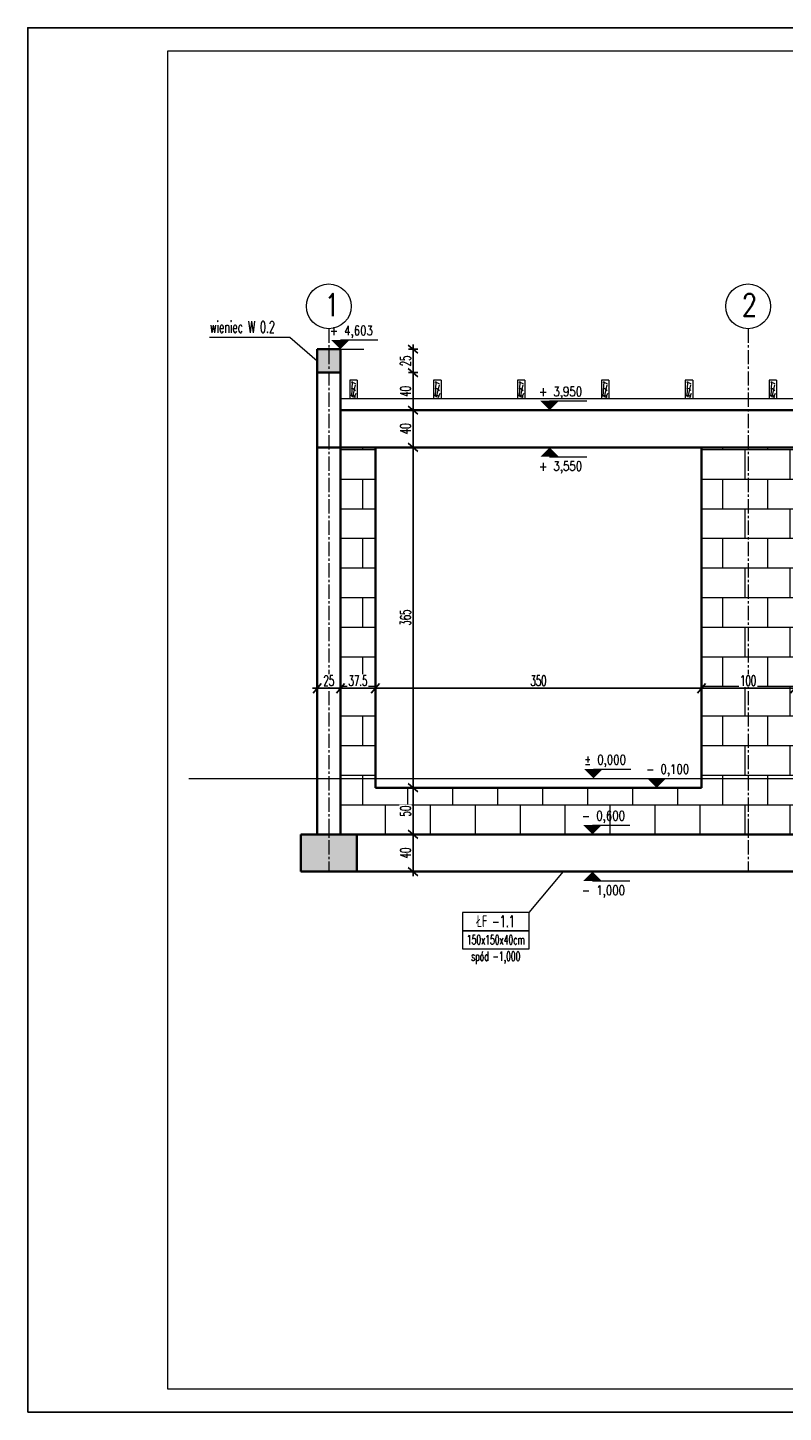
# Model space of a CAD drawing. Header units: centimetres. Extents: x 125945 to 146944, y 20629 to 31773.
# Tile 37 of 80: x 137886 to 138697, y 22758 to 24243. Entities that reach past the tile are written whole.
import ezdxf
from ezdxf.enums import TextEntityAlignment as Align

# ---------------------------------------------------------------- set-up
doc = ezdxf.new("R2010")
doc.units = ezdxf.units.CM
doc.linetypes.add('CENTER2', pattern=[28.575, 19.05, -3.175, 3.175, -3.175])
for name, color, linetype, lineweight in [('e-cad_cienkie', 88, 'Continuous', 15), ('e-cad_opisy', 7, 'Continuous', 15), ('e-cad_osie', 172, 'CENTER2', 9), ('e-cad_wymiary', 66, 'Continuous', 15), ('e-cad_wypelnienia', 254, 'Continuous', 9), ('K- OPISY', 40, 'Continuous', 15), ('K-DREWNO', 36, 'Continuous', 20), ('K-FUNDAMENTY', 44, 'Continuous', 35), ('K-ŚCIANY KONSTRUKCYJNE', 16, 'Continuous', 35), ('K-ŻELBET', 204, 'Continuous', 35)]:
    doc.layers.add(name, color=color, linetype=linetype, lineweight=lineweight)
doc.styles.add('e-cad_1', font='simplex.shx', dxfattribs={"width": 0.6})
doc.styles.add('e-cad_2', font='simplex.shx', dxfattribs={"width": 0.8})
doc.styles.add('simpl', font='simplex.shx', dxfattribs={"width": 0.6})
doc.dimstyles.new('e-cad_1_50_[cm]', dxfattribs={"dimscale": 5, "dimtxt": 2.25, "dimasz": 1.75, "dimexe": 1, "dimexo": 0, "dimgap": 0.5, "dimtad": 1, "dimdec": 1, "dimrnd": 0.5, "dimdsep": 46, "dimtxsty": 'simpl', "dimblk": 'OBLIQUE', "dimcen": 0, "dimdle": 1, "dimclrd": 256, "dimclre": 256, "dimclrt": 256, "dimadec": 0, "dimazin": 0, "dimtfac": 1, "dimtdec": 1, "dimtix": 1, "dimtmove": 2, "dimatfit": 3, "dimldrblk": 'OBLIQUE', "dimfxl": 1, "dimfxlon": 1, "dimtfill": 1, "dimarcsym": 0})

# ---------------------------------------------------------------- blocks, each defined once
blk = doc.blocks.new('_Oblique')
at = {"color": 0, "linetype": 'ByBlock', "lineweight": -2}
blk.add_line((0.5, 0.6), (-0.5, -0.6), dxfattribs=at)
blk = doc.blocks.new('*D3634')
at = {"layer": 'e-cad_wymiary', "lineweight": -2, "ltscale": 2}
for p, q in [((138196.8, 23530.9), (138196.8, 23539.5)), ((138221.8, 23530.9), (138221.8, 23539.5)), ((138191.8, 23534.5), (138226.8, 23534.5))]:
    blk.add_line(p, q, dxfattribs=at)
at = {"layer": 'e-cad_wymiary', "lineweight": -2, "xscale": 8.75, "yscale": 8.75, "zscale": 8.75, "rotation": 180}
blk.add_blockref('_Oblique', (138196.8, 23534.5), dxfattribs=at)
at = {"layer": 'e-cad_wymiary', "lineweight": -2, "xscale": 8.75, "yscale": 8.75, "zscale": 8.75}
blk.add_blockref('_Oblique', (138221.8, 23534.5), dxfattribs=at)
at = {"layer": 'e-cad_wymiary', "ltscale": 2, "insert": (138209.3, 23542.6), "char_height": 11.25, "attachment_point": 5, "style": 'simpl', "bg_fill": 3, "box_fill_scale": 1.1, "bg_fill_color": 256, "bg_fill_true_color": 13158600, "bg_fill_transparency": 0}
blk.add_mtext('25', dxfattribs=at)
at = {"layer": 'Defpoints', "color": 0}
for p in [(138196.8, 23530.9), (138221.8, 23534.5), (138221.8, 23530.9)]:
    blk.add_point(p, dxfattribs=at)
blk = doc.blocks.new('*D3635')
at = {"layer": 'Defpoints', "color": 0}
blk.add_point((138259.3, 23427.8), dxfattribs=at)
at = {"layer": 'e-cad_wymiary', "lineweight": -2, "ltscale": 2}
for p, q in [((138221.8, 23530.9), (138221.8, 23539.5)), ((138259.3, 23529.5), (138259.3, 23539.5)), ((138216.8, 23534.5), (138264.3, 23534.5))]:
    blk.add_line(p, q, dxfattribs=at)
at = {"layer": 'e-cad_wymiary', "lineweight": -2, "xscale": 8.75, "yscale": 8.75, "zscale": 8.75, "rotation": 180}
blk.add_blockref('_Oblique', (138221.8, 23534.5), dxfattribs=at)
at = {"layer": 'e-cad_wymiary', "lineweight": -2, "xscale": 8.75, "yscale": 8.75, "zscale": 8.75}
blk.add_blockref('_Oblique', (138259.3, 23534.5), dxfattribs=at)
at = {"layer": 'e-cad_wymiary', "ltscale": 2, "insert": (138240.6, 23542.6), "char_height": 11.25, "attachment_point": 5, "style": 'simpl', "bg_fill": 3, "box_fill_scale": 1.1, "bg_fill_color": 256, "bg_fill_true_color": 13158600, "bg_fill_transparency": 0}
blk.add_mtext('37.5', dxfattribs=at)
at = {"layer": 'Defpoints', "color": 0}
for p in [(138221.8, 23530.9), (138259.3, 23534.5)]:
    blk.add_point(p, dxfattribs=at)
blk = doc.blocks.new('*D3636')
at = {"layer": 'Defpoints', "color": 0}
for p in [(138609.3, 23534.5), (138259.3, 23427.8), (138609.3, 23427.8)]:
    blk.add_point(p, dxfattribs=at)
at = {"layer": 'e-cad_wymiary', "lineweight": -2, "ltscale": 2}
for p, q in [((138259.3, 23529.5), (138259.3, 23539.5)), ((138609.3, 23529.5), (138609.3, 23539.5)), ((138254.3, 23534.5), (138614.3, 23534.5))]:
    blk.add_line(p, q, dxfattribs=at)
at = {"layer": 'e-cad_wymiary', "lineweight": -2, "xscale": 8.75, "yscale": 8.75, "zscale": 8.75, "rotation": 180}
blk.add_blockref('_Oblique', (138259.3, 23534.5), dxfattribs=at)
at = {"layer": 'e-cad_wymiary', "lineweight": -2, "xscale": 8.75, "yscale": 8.75, "zscale": 8.75}
blk.add_blockref('_Oblique', (138609.3, 23534.5), dxfattribs=at)
at = {"layer": 'e-cad_wymiary', "ltscale": 2, "insert": (138434.3, 23542.6), "char_height": 11.25, "attachment_point": 5, "style": 'simpl', "bg_fill": 3, "box_fill_scale": 1.1, "bg_fill_color": 256, "bg_fill_true_color": 13158600, "bg_fill_transparency": 0}
blk.add_mtext('350', dxfattribs=at)
blk = doc.blocks.new('*D3637')
at = {"layer": 'Defpoints', "color": 0}
for p in [(138709.3, 23534.5), (138609.3, 23427.8), (138709.3, 23427.8)]:
    blk.add_point(p, dxfattribs=at)
at = {"layer": 'e-cad_wymiary', "lineweight": -2, "ltscale": 2}
for p, q in [((138609.3, 23529.5), (138609.3, 23539.5)), ((138709.3, 23529.5), (138709.3, 23539.5)), ((138604.3, 23534.5), (138714.3, 23534.5))]:
    blk.add_line(p, q, dxfattribs=at)
at = {"layer": 'e-cad_wymiary', "lineweight": -2, "xscale": 8.75, "yscale": 8.75, "zscale": 8.75, "rotation": 180}
blk.add_blockref('_Oblique', (138609.3, 23534.5), dxfattribs=at)
at = {"layer": 'e-cad_wymiary', "lineweight": -2, "xscale": 8.75, "yscale": 8.75, "zscale": 8.75}
blk.add_blockref('_Oblique', (138709.3, 23534.5), dxfattribs=at)
at = {"layer": 'e-cad_wymiary', "ltscale": 2, "insert": (138659.3, 23542.6), "char_height": 11.25, "attachment_point": 5, "style": 'simpl', "bg_fill": 3, "box_fill_scale": 1.1, "bg_fill_color": 256, "bg_fill_true_color": 13158600, "bg_fill_transparency": 0}
blk.add_mtext('100', dxfattribs=at)
blk = doc.blocks.new('*D3683')
at = {"layer": 'Defpoints', "color": 0}
for p in [(138221.8, 23898.1), (138221.8, 23873)]:
    blk.add_point(p, dxfattribs=at)
at = {"layer": 'e-cad_wymiary', "lineweight": -2, "ltscale": 2}
for p, q in [((138294.7, 23898.1), (138304.7, 23898.1)), ((138299.7, 23903.1), (138299.7, 23868)), ((138294.7, 23873), (138304.7, 23873))]:
    blk.add_line(p, q, dxfattribs=at)
at = {"layer": 'e-cad_wymiary', "lineweight": -2, "xscale": 8.75, "yscale": 8.75, "zscale": 8.75}
for p, rotation in [((138299.7, 23898.1), 90), ((138299.7, 23873), 270)]:
    blk.add_blockref('_Oblique', p, dxfattribs=dict(at, rotation=rotation))
at = {"layer": 'e-cad_wymiary', "ltscale": 2, "insert": (138291.6, 23885.6), "char_height": 11.25, "attachment_point": 5, "rotation": 90, "style": 'simpl', "bg_fill": 3, "box_fill_scale": 1.1, "bg_fill_color": 256, "bg_fill_true_color": 13158600, "bg_fill_transparency": 0}
blk.add_mtext('25', dxfattribs=at)
at = {"layer": 'Defpoints', "color": 0}
blk.add_point((138299.7, 23873), dxfattribs=at)
blk = doc.blocks.new('*D3684')
at = {"layer": 'Defpoints', "color": 0}
for p in [(138221.8, 23873), (138292.3, 23832.8), (138299.7, 23832.8)]:
    blk.add_point(p, dxfattribs=at)
at = {"layer": 'e-cad_wymiary', "lineweight": -2, "ltscale": 2}
for p, q in [((138294.7, 23873), (138304.7, 23873)), ((138299.7, 23878), (138299.7, 23827.8)), ((138294.7, 23832.8), (138304.7, 23832.8))]:
    blk.add_line(p, q, dxfattribs=at)
at = {"layer": 'e-cad_wymiary', "lineweight": -2, "xscale": 8.75, "yscale": 8.75, "zscale": 8.75}
for p, rotation in [((138299.7, 23873), 90), ((138299.7, 23832.8), 270)]:
    blk.add_blockref('_Oblique', p, dxfattribs=dict(at, rotation=rotation))
at = {"layer": 'e-cad_wymiary', "ltscale": 2, "insert": (138291.6, 23852.9), "char_height": 11.25, "attachment_point": 5, "rotation": 90, "style": 'simpl', "bg_fill": 3, "box_fill_scale": 1.1, "bg_fill_color": 256, "bg_fill_true_color": 13158600, "bg_fill_transparency": 0}
blk.add_mtext('40', dxfattribs=at)
blk = doc.blocks.new('*D3685')
at = {"layer": 'Defpoints', "color": 0}
for p in [(138292.3, 23832.8), (138292.3, 23792.8), (138299.7, 23792.8)]:
    blk.add_point(p, dxfattribs=at)
at = {"layer": 'e-cad_wymiary', "lineweight": -2, "ltscale": 2}
for p, q in [((138299.7, 23837.8), (138299.7, 23787.8)), ((138294.7, 23832.8), (138304.7, 23832.8)), ((138294.7, 23792.8), (138304.7, 23792.8))]:
    blk.add_line(p, q, dxfattribs=at)
at = {"layer": 'e-cad_wymiary', "lineweight": -2, "xscale": 8.75, "yscale": 8.75, "zscale": 8.75}
for p, rotation in [((138299.7, 23832.8), 90), ((138299.7, 23792.8), 270)]:
    blk.add_blockref('_Oblique', p, dxfattribs=dict(at, rotation=rotation))
at = {"layer": 'e-cad_wymiary', "ltscale": 2, "insert": (138291.6, 23812.8), "char_height": 11.25, "attachment_point": 5, "rotation": 90, "style": 'simpl', "bg_fill": 3, "box_fill_scale": 1.1, "bg_fill_color": 256, "bg_fill_true_color": 13158600, "bg_fill_transparency": 0}
blk.add_mtext('40', dxfattribs=at)
blk = doc.blocks.new('*D3686')
at = {"layer": 'Defpoints', "color": 0}
for p in [(138292.3, 23792.8), (138292.3, 23427.8), (138299.7, 23427.8)]:
    blk.add_point(p, dxfattribs=at)
at = {"layer": 'e-cad_wymiary', "lineweight": -2, "ltscale": 2}
for p, q in [((138294.7, 23792.8), (138304.7, 23792.8)), ((138299.7, 23797.8), (138299.7, 23422.8)), ((138294.7, 23427.8), (138304.7, 23427.8))]:
    blk.add_line(p, q, dxfattribs=at)
at = {"layer": 'e-cad_wymiary', "lineweight": -2, "xscale": 8.75, "yscale": 8.75, "zscale": 8.75}
for p, rotation in [((138299.7, 23792.8), 90), ((138299.7, 23427.8), 270)]:
    blk.add_blockref('_Oblique', p, dxfattribs=dict(at, rotation=rotation))
at = {"layer": 'e-cad_wymiary', "ltscale": 2, "insert": (138291.6, 23610.3), "char_height": 11.25, "attachment_point": 5, "rotation": 90, "style": 'simpl', "bg_fill": 3, "box_fill_scale": 1.1, "bg_fill_color": 256, "bg_fill_true_color": 13158600, "bg_fill_transparency": 0}
blk.add_mtext('365', dxfattribs=at)
blk = doc.blocks.new('*D3687')
at = {"layer": 'Defpoints', "color": 0}
for p in [(138292.3, 23427.8), (138292.3, 23377.8), (138299.7, 23377.8)]:
    blk.add_point(p, dxfattribs=at)
at = {"layer": 'e-cad_wymiary', "lineweight": -2, "ltscale": 2}
for p, q in [((138294.7, 23427.8), (138304.7, 23427.8)), ((138299.7, 23432.8), (138299.7, 23372.8)), ((138294.7, 23377.8), (138304.7, 23377.8))]:
    blk.add_line(p, q, dxfattribs=at)
at = {"layer": 'e-cad_wymiary', "lineweight": -2, "xscale": 8.75, "yscale": 8.75, "zscale": 8.75}
for p, rotation in [((138299.7, 23427.8), 90), ((138299.7, 23377.8), 270)]:
    blk.add_blockref('_Oblique', p, dxfattribs=dict(at, rotation=rotation))
at = {"layer": 'e-cad_wymiary', "ltscale": 2, "insert": (138291.6, 23402.8), "char_height": 11.25, "attachment_point": 5, "rotation": 90, "style": 'simpl', "bg_fill": 3, "box_fill_scale": 1.1, "bg_fill_color": 256, "bg_fill_true_color": 13158600, "bg_fill_transparency": 0}
blk.add_mtext('50', dxfattribs=at)
blk = doc.blocks.new('*D3688')
at = {"layer": 'Defpoints', "color": 0}
for p in [(138292.3, 23377.8), (138292.3, 23337.8), (138299.7, 23337.8)]:
    blk.add_point(p, dxfattribs=at)
at = {"layer": 'e-cad_wymiary', "lineweight": -2, "ltscale": 2}
for p, q in [((138294.7, 23377.8), (138304.7, 23377.8)), ((138299.7, 23382.8), (138299.7, 23332.8)), ((138294.7, 23337.8), (138304.7, 23337.8))]:
    blk.add_line(p, q, dxfattribs=at)
at = {"layer": 'e-cad_wymiary', "lineweight": -2, "xscale": 8.75, "yscale": 8.75, "zscale": 8.75}
for p, rotation in [((138299.7, 23377.8), 90), ((138299.7, 23337.8), 270)]:
    blk.add_blockref('_Oblique', p, dxfattribs=dict(at, rotation=rotation))
at = {"layer": 'e-cad_wymiary', "ltscale": 2, "insert": (138291.6, 23357.8), "char_height": 11.25, "attachment_point": 5, "rotation": 90, "style": 'simpl', "bg_fill": 3, "box_fill_scale": 1.1, "bg_fill_color": 256, "bg_fill_true_color": 13158600, "bg_fill_transparency": 0}
blk.add_mtext('40', dxfattribs=at)
blk = doc.blocks.new('e-cad_kota_2')
blk.add_line((0, 2), (8, 2))
blk.add_lwpolyline([(0, 0, 0, 4, 0), (0, 2, 4, 4, 0)], format="xyseb")
at = {"style": 'e-cad_1', "width": 0.8}
blk.add_attdef('ZNAK', text='', height=2, dxfattribs=at).set_placement((-0.5, 3), align=Align.RIGHT)
blk.add_attdef('RZEDNA', (0.8, 3), '', height=2, dxfattribs=at)
blk = doc.blocks.new('e-cad_kota_2_1')
blk.add_line((0, -2), (8, -2))
blk.add_lwpolyline([(0, 0, 0, 4, 0), (0, -2, 4, 4, 0)], format="xyseb")
at = {"style": 'e-cad_1', "width": 0.8}
blk.add_attdef('ZNAK', text='', height=2, dxfattribs=at).set_placement((-0.5, -5), align=Align.RIGHT)
blk.add_attdef('RZEDNA', (0.8, -5), '', height=2, dxfattribs=at)

msp = doc.modelspace()

# ---------------------------------------------------------------- hatches: boundary and pattern name
at = {"layer": 'e-cad_wypelnienia', "ltscale": 0.8}
h = msp.add_hatch(dxfattribs=at)
h.set_pattern_fill('ANSI33', color=256)
h.set_pattern_definition([(45, (138179.321, 23337.8206), (-4.490128, 4.490128), []), (45, (138183.8113, 23337.8206), (-4.490128, 4.490128), [3.175, -1.5875])])
h.paths.add_polyline_path([(141479.32, 23792.82), (141491.82, 23792.82), (141491.82, 23832.82), (141491.82, 23898.14), (141479.32, 23898.14)])
h.paths.add_polyline_path([(141466.82, 23792.82), (141479.32, 23792.82), (141479.32, 23898.14), (141466.82, 23898.14)])
h.paths.add_polyline_path([(141479.32, 23337.82), (141509.32, 23337.82), (141509.32, 23377.82), (141479.32, 23377.82)])
h.paths.add_polyline_path([(141449.32, 23337.82), (141479.32, 23337.82), (141479.32, 23377.82), (141449.32, 23377.82)])
h.paths.add_polyline_path([(140909.32, 23337.82), (140939.32, 23337.82), (140939.32, 23377.82), (140909.32, 23377.82)])
h.paths.add_polyline_path([(140879.32, 23337.82), (140909.32, 23337.82), (140909.32, 23377.82), (140879.32, 23377.82)])
h.paths.add_polyline_path([(140459.32, 23337.82), (140489.32, 23337.82), (140489.32, 23377.82), (140459.32, 23377.82)])
h.paths.add_polyline_path([(140429.32, 23337.82), (140459.32, 23337.82), (140459.32, 23377.82), (140429.32, 23377.82)])
h.paths.add_polyline_path([(140009.32, 23337.82), (140039.32, 23337.82), (140039.32, 23377.82), (140009.32, 23377.82)])
h.paths.add_polyline_path([(139979.32, 23337.82), (140009.32, 23337.82), (140009.32, 23377.82), (139979.32, 23377.82)])
h.paths.add_polyline_path([(139559.32, 23337.82), (139589.32, 23337.82), (139589.32, 23377.82), (139559.32, 23377.82)])
h.paths.add_polyline_path([(139529.32, 23337.82), (139559.32, 23337.82), (139559.32, 23377.82), (139529.32, 23377.82)])
h.paths.add_polyline_path([(139109.32, 23337.82), (139139.32, 23337.82), (139139.32, 23377.82), (139109.32, 23377.82)])
h.paths.add_polyline_path([(139079.32, 23337.82), (139109.32, 23337.82), (139109.32, 23377.82), (139079.32, 23377.82)])
h.paths.add_polyline_path([(138179.32, 23337.82), (138209.32, 23337.82), (138209.32, 23377.82), (138179.32, 23377.82)])
h.paths.add_polyline_path([(138209.32, 23337.82), (138239.32, 23337.82), (138239.32, 23377.82), (138209.32, 23377.82)])
h.paths.add_polyline_path([(138196.82, 23873.05), (138209.32, 23873.05), (138209.32, 23898.14), (138196.82, 23898.14)])
h.paths.add_polyline_path([(138209.32, 23873.05), (138221.82, 23873.05), (138221.82, 23898.14), (138209.32, 23898.14)])
h = msp.add_hatch(dxfattribs=at)
h.set_pattern_fill('APPIANRN', color=256, scale=0.2)
h.set_pattern_definition([(0, (138221.82, 23377.82), (0, 31.75), []), (90, (138221.82, 23377.82), (-24.13, 31.75), [31.75, -31.75])])
h.paths.add_polyline_path([(140446.82, 23437.82), (140446.82, 23807.82), (140021.82, 23807.82), (140021.82, 23437.82), (140446.82, 23437.82)], is_closed=False)
h.paths.add_polyline_path([(140471.82, 23807.82), (140471.82, 23437.82), (140896.82, 23437.82), (140896.82, 23807.82), (140471.82, 23807.82)], is_closed=False)
h.paths.add_polyline_path([(139996.82, 23437.82), (139996.82, 23807.82), (139571.82, 23807.82), (139571.82, 23437.82), (139996.82, 23437.82)], is_closed=False)
h.paths.add_polyline_path([(139096.82, 23377.82), (139096.82, 23437.82), (139059.32, 23437.82), (139059.32, 23427.82), (138709.32, 23427.82), (138709.32, 23437.82), (138659.32, 23437.82), (138659.32, 23377.82), (139096.82, 23377.82)], is_closed=False)
h.paths.add_polyline_path([(138221.82, 23437.82), (138221.82, 23377.82), (138659.32, 23377.82), (138659.32, 23437.82), (138609.32, 23437.82), (138609.32, 23427.82), (138259.32, 23427.82), (138259.32, 23437.82), (138221.82, 23437.82)], is_closed=False)
h.paths.add_polyline_path([(140021.82, 23377.82), (140446.82, 23377.82), (140446.82, 23437.82), (140021.82, 23437.82), (140021.82, 23377.82)], is_closed=False)
h.paths.add_polyline_path([(140471.82, 23437.82), (140471.82, 23377.82), (140896.82, 23377.82), (140896.82, 23437.82), (140471.82, 23437.82)], is_closed=False)
h.paths.add_polyline_path([(139571.82, 23377.82), (139996.82, 23377.82), (139996.82, 23437.82), (139571.82, 23437.82), (139571.82, 23377.82)], is_closed=False)
h.paths.add_polyline_path([(139509.32, 23437.82), (139509.32, 23427.82), (139159.32, 23427.82), (139159.32, 23437.82), (139121.82, 23437.82), (139121.82, 23377.82), (139546.82, 23377.82), (139546.82, 23437.82), (139509.32, 23437.82)], is_closed=False)
h.paths.add_polyline_path([(140921.82, 23377.82), (141466.82, 23377.82), (141466.82, 23422.82), (140921.82, 23422.82), (140921.82, 23377.82)], is_closed=False)
h.paths.add_polyline_path([(138709.32, 23437.82), (138709.32, 23792.82), (138659.32, 23792.82), (138659.32, 23437.82), (138709.32, 23437.82)], is_closed=False)
h.paths.add_polyline_path([(138609.32, 23792.82), (138609.32, 23437.82), (138659.32, 23437.82), (138659.32, 23792.82), (138609.32, 23792.82)], is_closed=False)
h.paths.add_polyline_path([(139534.32, 23807.82), (139534.32, 23792.82), (139509.32, 23792.82), (139509.32, 23437.82), (139546.82, 23437.82), (139546.82, 23807.82), (139534.32, 23807.82)], is_closed=False)
h.paths.add_polyline_path([(139059.32, 23437.82), (139096.82, 23437.82), (139096.82, 23792.82), (139059.32, 23792.82), (139059.32, 23437.82)], is_closed=False)
h.paths.add_polyline_path([(139121.82, 23437.82), (139159.32, 23437.82), (139159.32, 23792.82), (139121.82, 23792.82), (139121.82, 23437.82)], is_closed=False)
h.paths.add_polyline_path([(138259.32, 23437.82), (138259.32, 23792.82), (138221.82, 23792.82), (138221.82, 23437.82), (138259.32, 23437.82)], is_closed=False)

# ---------------------------------------------------------------- linework, layer by layer
at = {"layer": 'Defpoints'}
msp.add_lwpolyline([(137886.19, 22757.95), (142286.19, 22757.95), (142286.19, 24242.95), (137886.19, 24242.95)], close=True, dxfattribs=at)
at = {"layer": 'e-cad_cienkie', "ltscale": 2}
for p, q in [((138438.82, 23832.82), (138471.32, 23832.82)), ((138438.82, 23792.82), (138471.32, 23792.82)), ((138484.86, 23377.82), (138517.36, 23377.82)), ((138484.86, 23337.82), (138517.36, 23337.82))]:
    msp.add_line(p, q, dxfattribs=at)
at = {"layer": 'e-cad_cienkie'}
msp.add_lwpolyline([(138036.19, 22782.95), (142261.19, 22782.95), (142261.19, 24217.95), (138036.19, 24217.95)], close=True, dxfattribs=at)
at = {"layer": 'e-cad_opisy'}
for centre in [(138209.32, 23944.11), (138659.32, 23944.11)]:
    msp.add_circle(centre, 24, dxfattribs=at)
at = {"layer": 'e-cad_osie', "ltscale": 0.8}
for p, q in [((138209.32, 23920.11), (138209.32, 23337.82)), ((138659.32, 23920.11), (138659.32, 23337.82))]:
    msp.add_line(p, q, dxfattribs=at)
at = {"layer": 'e-cad_wypelnienia', "ltscale": 0.8}
for p, q in [((138233.25, 23863.15), (138237.93, 23861.45)), ((138233.28, 23856.69), (138235.51, 23855.82)), ((138234.34, 23863.32), (138233.53, 23847.27)), ((138235.03, 23846.74), (138237.96, 23859.83)), ((138235.51, 23855.82), (138237.99, 23853.71)), ((138236.62, 23846.21), (138238.68, 23850.81)), ((138323.25, 23863.15), (138327.93, 23861.45)), ((138323.28, 23856.69), (138325.51, 23855.82)), ((138324.34, 23863.32), (138323.53, 23847.27)), ((138325.03, 23846.74), (138327.96, 23859.83)), ((138325.51, 23855.82), (138327.99, 23853.71)), ((138326.62, 23846.21), (138328.68, 23850.81)), ((138413.25, 23863.15), (138417.93, 23861.45)), ((138413.28, 23856.69), (138415.51, 23855.82)), ((138414.34, 23863.32), (138413.53, 23847.27)), ((138415.03, 23846.74), (138417.96, 23859.83)), ((138415.51, 23855.82), (138417.99, 23853.71)), ((138416.62, 23846.21), (138418.68, 23850.81)), ((138503.25, 23863.15), (138507.93, 23861.45)), ((138503.28, 23856.69), (138505.51, 23855.82)), ((138504.34, 23863.32), (138503.53, 23847.27)), ((138505.03, 23846.74), (138507.96, 23859.83)), ((138505.51, 23855.82), (138507.99, 23853.71)), ((138506.62, 23846.21), (138508.68, 23850.81)), ((138593.25, 23863.15), (138597.93, 23861.45)), ((138593.28, 23856.69), (138595.51, 23855.82)), ((138594.34, 23863.32), (138593.53, 23847.27)), ((138595.03, 23846.74), (138597.96, 23859.83)), ((138595.51, 23855.82), (138597.99, 23853.71)), ((138596.62, 23846.21), (138598.68, 23850.81)), ((138683.25, 23863.15), (138687.93, 23861.45)), ((138683.28, 23856.69), (138685.51, 23855.82)), ((138684.34, 23863.32), (138683.53, 23847.27)), ((138685.03, 23846.74), (138687.96, 23859.83)), ((138685.51, 23855.82), (138687.99, 23853.71)), ((138686.62, 23846.21), (138688.68, 23850.81)), ((138232.92, 23848.86), (138235.93, 23848.31)), ((138235.93, 23848.31), (138237.9, 23846.83)), ((138322.92, 23848.86), (138325.93, 23848.31)), ((138325.93, 23848.31), (138327.9, 23846.83)), ((138412.92, 23848.86), (138415.93, 23848.31)), ((138415.93, 23848.31), (138417.9, 23846.83)), ((138502.92, 23848.86), (138505.93, 23848.31)), ((138505.93, 23848.31), (138507.9, 23846.83)), ((138592.92, 23848.86), (138595.93, 23848.31)), ((138595.93, 23848.31), (138597.9, 23846.83)), ((138682.92, 23848.86), (138685.93, 23848.31)), ((138685.93, 23848.31), (138687.9, 23846.83)), ((138059.25, 23437.82), (141568.13, 23437.82))]:
    msp.add_line(p, q, dxfattribs=at)
at = {"layer": 'K- OPISY', "color": 2}
msp.add_lwpolyline([(138081.19, 23911.03), (138167.64, 23911.03), (138196.82, 23885.59)], dxfattribs=at)
at = {"layer": 'K- OPISY', "color": 32}
msp.add_lwpolyline([(138424.2, 23293.95), (138461.29, 23337.82)], dxfattribs=at)
for points in [[(138424.2, 23293.95), (138352.74, 23293.95), (138352.74, 23274.5), (138424.2, 23274.5)], [(138424.2, 23274.5), (138352.74, 23274.5), (138352.74, 23255.06), (138424.2, 23255.06)]]:
    msp.add_lwpolyline(points, close=True, dxfattribs=at)
at = {"layer": 'K-DREWNO', "ltscale": 0.8}
for p, q in [((138231.82, 23864.9), (138231.82, 23844.82)), ((138239.82, 23864.9), (138231.82, 23864.9)), ((138239.82, 23864.9), (138239.82, 23844.82)), ((138321.82, 23864.9), (138321.82, 23844.82)), ((138329.82, 23864.9), (138321.82, 23864.9)), ((138329.82, 23864.9), (138329.82, 23844.82)), ((138411.82, 23864.9), (138411.82, 23844.82)), ((138419.82, 23864.9), (138411.82, 23864.9)), ((138419.82, 23864.9), (138419.82, 23844.82)), ((138501.82, 23864.9), (138501.82, 23844.82)), ((138509.82, 23864.9), (138501.82, 23864.9)), ((138509.82, 23864.9), (138509.82, 23844.82)), ((138591.82, 23864.9), (138591.82, 23844.82)), ((138599.82, 23864.9), (138591.82, 23864.9)), ((138599.82, 23864.9), (138599.82, 23844.82)), ((138681.82, 23864.9), (138681.82, 23844.82)), ((138689.82, 23864.9), (138681.82, 23864.9)), ((138689.82, 23864.9), (138689.82, 23844.82)), ((138239.82, 23844.82), (138231.82, 23844.82)), ((138329.82, 23844.82), (138321.82, 23844.82)), ((138419.82, 23844.82), (138411.82, 23844.82)), ((138509.82, 23844.82), (138501.82, 23844.82)), ((138599.82, 23844.82), (138591.82, 23844.82)), ((138689.82, 23844.82), (138681.82, 23844.82))]:
    msp.add_line(p, q, dxfattribs=at)
msp.add_lwpolyline([(138221.82, 23844.82), (138221.82, 23832.82), (141466.82, 23832.82), (141466.82, 23844.82)], close=True, dxfattribs=at)
at = {"layer": 'K-FUNDAMENTY', "ltscale": 0.8}
for p, q in [((138179.32, 23377.82), (138239.32, 23377.82)), ((138179.32, 23377.82), (138179.32, 23337.82)), ((138239.32, 23377.82), (141509.32, 23377.82)), ((138239.32, 23377.82), (138239.32, 23337.82)), ((138179.32, 23337.82), (141509.32, 23337.82))]:
    msp.add_line(p, q, dxfattribs=at)
at = {"layer": 'K-ŚCIANY KONSTRUKCYJNE', "ltscale": 0.8}
for p, q in [((138221.82, 23832.82), (138221.82, 23377.82)), ((138196.82, 23377.82), (138196.82, 23792.82)), ((138259.32, 23792.82), (138259.32, 23427.82)), ((138609.32, 23792.82), (138609.32, 23427.82)), ((138609.32, 23427.82), (138259.32, 23427.82))]:
    msp.add_line(p, q, dxfattribs=at)
at = {"layer": 'K-ŻELBET', "ltscale": 0.8}
for p, q in [((138196.82, 23898.14), (138221.82, 23898.14)), ((138196.82, 23873.05), (138196.82, 23898.14)), ((138221.82, 23873.05), (138221.82, 23898.14)), ((138196.82, 23873.05), (138196.82, 23792.82)), ((138196.82, 23873.05), (138221.82, 23873.05)), ((138221.82, 23873.05), (138221.82, 23832.82)), ((139539.32, 23832.82), (138221.82, 23832.82)), ((138196.82, 23792.82), (139096.82, 23792.82))]:
    msp.add_line(p, q, dxfattribs=at)

# ---------------------------------------------------------------- block references
at = {"layer": 'e-cad_opisy', "ltscale": 2, "xscale": 5, "yscale": 5, "zscale": 5}
for name, p, values in [('e-cad_kota_2', (138446.32, 23832.82), {'RZEDNA': '3,950', 'ZNAK': '+'}), ('e-cad_kota_2_1', (138446.32, 23792.82), {'RZEDNA': '3,550', 'ZNAK': '+'}), ('e-cad_kota_2', (138492.36, 23377.82), {'RZEDNA': '0,600', 'ZNAK': '-'}), ('e-cad_kota_2_1', (138492.36, 23337.82), {'RZEDNA': '1,000', 'ZNAK': '-'})]:
    msp.add_blockref(name, p, dxfattribs=at).add_auto_attribs(values)

# ---------------------------------------------------------------- texts
at = {"layer": 'e-cad_opisy', "ltscale": 2, "style": 'e-cad_2', "width": 0.8}
for s, p in [('1', (138204.7, 23933.61)), ('2', (138652.53, 23933.61))]:
    msp.add_text(s, height=24, dxfattribs=at).set_placement(p)
at = {"layer": 'K- OPISY', "color": 2, "style": 'e-cad_1', "width": 0.6}
msp.add_text('wieniec W 0.2', height=12.5, dxfattribs=at).set_placement((138081.72, 23915.73))
at = {"layer": 'K- OPISY', "color": 32, "width": 71.4626, "attachment_point": 5, "style": 'e-cad_1'}
for s, insert, char_height in [('ŁF -1.1', (138388.47, 23284.62), 12.5), ('150x150x40cm', (138388.47, 23264.8), 10), ('spód -1,000', (138388.47, 23245.39), 10)]:
    msp.add_mtext(s, dxfattribs=dict(at, insert=insert, char_height=char_height))

# ---------------------------------------------------------------- next in the draw order: dimensions: what is measured, and where the dimension line sits
at = {"layer": 'e-cad_wymiary', "ltscale": 2}
dim = msp.add_linear_dim(base=(138299.74, 23873.05), p1=(138221.82, 23898.14), p2=(138221.82, 23873.05), angle=90, dimstyle='e-cad_1_50_[cm]', dxfattribs=at)
dim.commit()
dim.dimension.update_dxf_attribs({"geometry": '*D3683', "text_midpoint": (138291.61, 23885.59)})
dim = msp.add_linear_dim(base=(138221.82, 23534.45), p1=(138196.82, 23530.9), p2=(138221.82, 23530.9), dimstyle='e-cad_1_50_[cm]', dxfattribs=at)
dim.commit()
dim.dimension.update_dxf_attribs({"geometry": '*D3634', "text_midpoint": (138209.32, 23542.58)})

# ---------------------------------------------------------------- next in the draw order: linework, layer by layer
at = {"layer": 'e-cad_cienkie', "ltscale": 2}
msp.add_line((138214.32, 23898.14), (138246.82, 23898.14), dxfattribs=at)

# ---------------------------------------------------------------- next in the draw order: block references
at = {"layer": 'e-cad_opisy', "ltscale": 2, "xscale": 5, "yscale": 5, "zscale": 5}
msp.add_blockref('e-cad_kota_2', (138221.82, 23898.14), dxfattribs=at).add_auto_attribs({'RZEDNA': '4,603', 'ZNAK': '+'})

# ---------------------------------------------------------------- next in the draw order: dimensions: what is measured, and where the dimension line sits
at = {"layer": 'e-cad_wymiary', "ltscale": 2}
dim = msp.add_linear_dim(base=(138299.74, 23832.82), p1=(138221.82, 23873.05), p2=(138292.33, 23832.82), angle=90, dimstyle='e-cad_1_50_[cm]', dxfattribs=at)
dim.commit()
dim.dimension.update_dxf_attribs({"geometry": '*D3684', "text_midpoint": (138291.61, 23852.93)})
dim = msp.add_linear_dim(base=(138259.32, 23534.45), p1=(138221.82, 23530.9), p2=(138259.32, 23427.82), dimstyle='e-cad_1_50_[cm]', dxfattribs=at)
dim.commit()
dim.dimension.update_dxf_attribs({"geometry": '*D3635', "text_midpoint": (138240.57, 23542.58)})

# ---------------------------------------------------------------- next in the draw order: dimensions: what is measured, and where the dimension line sits
dim = msp.add_linear_dim(base=(138299.74, 23792.82), p1=(138292.33, 23832.82), p2=(138292.33, 23792.82), angle=90, dimstyle='e-cad_1_50_[cm]', dxfattribs=at)
dim.commit()
dim.dimension.update_dxf_attribs({"geometry": '*D3685', "text_midpoint": (138291.61, 23812.82)})
dim = msp.add_linear_dim(base=(138609.32, 23534.45), p1=(138259.32, 23427.82), p2=(138609.32, 23427.82), dimstyle='e-cad_1_50_[cm]', dxfattribs=at)
dim.commit()
dim.dimension.update_dxf_attribs({"geometry": '*D3636', "text_midpoint": (138434.32, 23542.58)})

# ---------------------------------------------------------------- next in the draw order: linework, layer by layer
at = {"layer": 'e-cad_cienkie', "ltscale": 2}
for p, q in [((138485.89, 23437.82), (138518.39, 23437.82)), ((138553.69, 23427.82), (138586.19, 23427.82))]:
    msp.add_line(p, q, dxfattribs=at)

# ---------------------------------------------------------------- next in the draw order: block references
at = {"layer": 'e-cad_opisy', "ltscale": 2, "xscale": 5, "yscale": 5, "zscale": 5}
msp.add_blockref('e-cad_kota_2', (138493.39, 23437.82), dxfattribs=at).add_auto_attribs({'RZEDNA': '0,000', 'ZNAK': '%%p'})

# ---------------------------------------------------------------- next in the draw order: dimensions: what is measured, and where the dimension line sits
at = {"layer": 'e-cad_wymiary', "ltscale": 2}
dim = msp.add_linear_dim(base=(138299.74, 23427.82), p1=(138292.33, 23792.82), p2=(138292.33, 23427.82), angle=90, dimstyle='e-cad_1_50_[cm]', dxfattribs=at)
dim.commit()
dim.dimension.update_dxf_attribs({"geometry": '*D3686', "text_midpoint": (138291.61, 23610.32)})
dim = msp.add_linear_dim(base=(138709.32, 23534.45), p1=(138609.32, 23427.82), p2=(138709.32, 23427.82), dimstyle='e-cad_1_50_[cm]', dxfattribs=at)
dim.commit()
dim.dimension.update_dxf_attribs({"geometry": '*D3637', "text_midpoint": (138659.32, 23542.58)})

# ---------------------------------------------------------------- next in the draw order: block references
at = {"layer": 'e-cad_opisy', "ltscale": 2, "xscale": 5, "yscale": 5, "zscale": 5}
msp.add_blockref('e-cad_kota_2', (138561.19, 23427.82), dxfattribs=at).add_auto_attribs({'RZEDNA': '0,100', 'ZNAK': '-'})

# ---------------------------------------------------------------- next in the draw order: dimensions: what is measured, and where the dimension line sits
at = {"layer": 'e-cad_wymiary', "ltscale": 2}
dim = msp.add_linear_dim(base=(138299.74, 23377.82), p1=(138292.33, 23427.82), p2=(138292.33, 23377.82), angle=90, dimstyle='e-cad_1_50_[cm]', dxfattribs=at)
dim.commit()
dim.dimension.update_dxf_attribs({"geometry": '*D3687', "text_midpoint": (138291.61, 23402.82)})

# ---------------------------------------------------------------- next in the draw order: dimensions: what is measured, and where the dimension line sits
dim = msp.add_linear_dim(base=(138299.74, 23337.82), p1=(138292.33, 23377.82), p2=(138292.33, 23337.82), angle=90, dimstyle='e-cad_1_50_[cm]', dxfattribs=at)
dim.commit()
dim.dimension.update_dxf_attribs({"geometry": '*D3688', "text_midpoint": (138291.61, 23357.82)})

doc.saveas('drawing.dxf')
